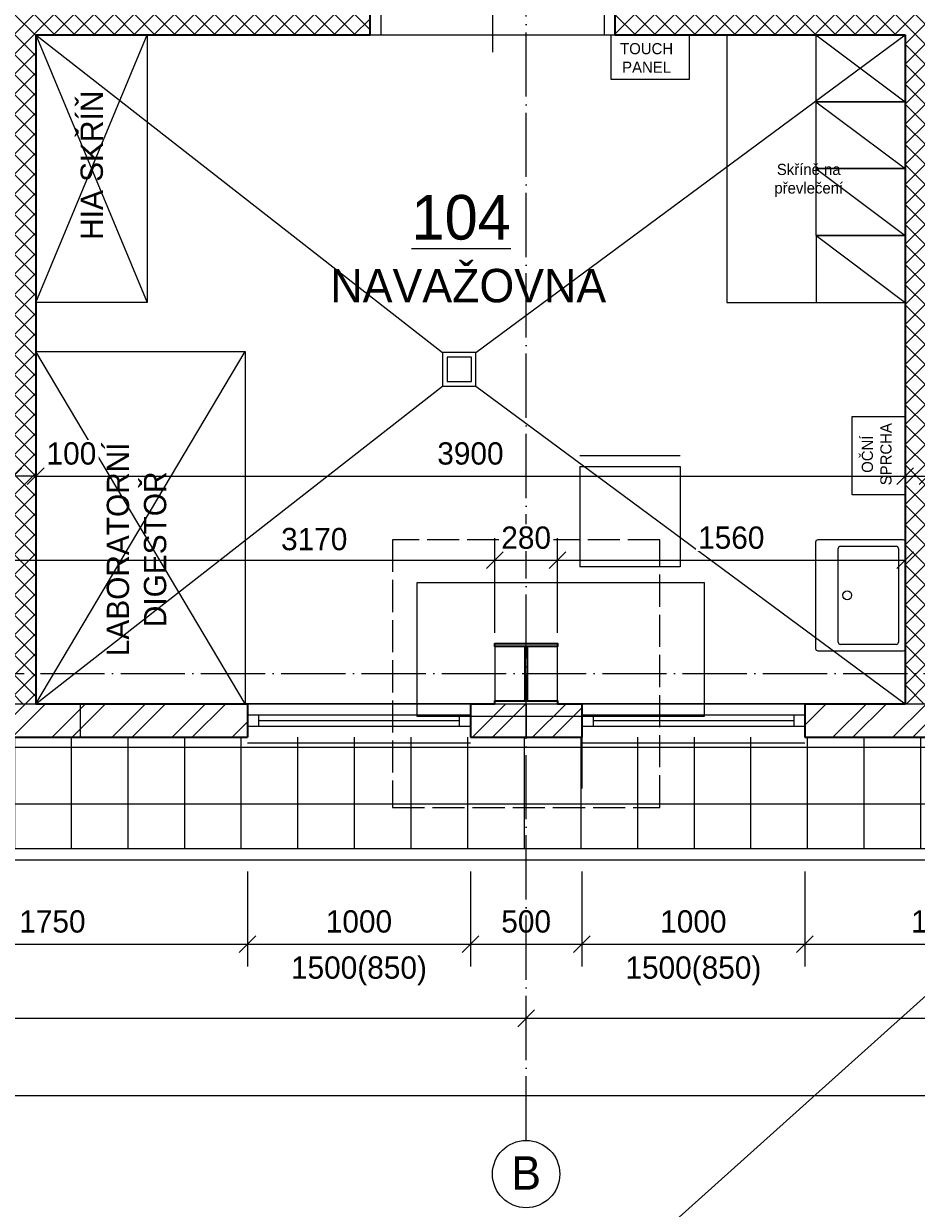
# Model space of a CAD drawing. Header units: millimetres. Extents: x -291499 to 405099, y -171163 to 417446.
# Tile 8 of 256: x -265959 to -261955, y 37854 to 43167. Entities that reach past the tile are written whole.
import ezdxf
from ezdxf.enums import TextEntityAlignment as Align

# ---------------------------------------------------------------- set-up
doc = ezdxf.new("R2010")
doc.units = ezdxf.units.MM
doc.header["$LTSCALE"] = 12
doc.header["$PDMODE"] = 35
doc.header["$PDSIZE"] = -4
for name, pattern in [('ACAD_ISO02W100', [15, 12, -3]), ('ACAD_ISO04W100', [30, 24, -3, 0, -3]), ('ACAD_ISO10W100', [18, 12, -3, 0, -3])]:
    doc.linetypes.add(name, pattern=pattern)
for name, color, linetype, lineweight in [('koty', 6, 'Continuous', 9), ('NS_tenka', 10, 'Continuous', 9), ('NS_tlusta', 10, 'Continuous', 15), ('NS_velmi_tlusta', 10, 'Continuous', 35), ('srafy', 6, 'Continuous', 9), ('tenka', 6, 'Continuous', 9), ('text', 6, 'Continuous', 9), ('tlusta', 7, 'Continuous', 15)]:
    doc.layers.add(name, color=color, linetype=linetype, lineweight=lineweight)
doc.layers.add('netisk', color=30, linetype='Continuous', plot=False)
doc.layers.add('popisky', color=6, linetype='Continuous')
doc.layers.add('zarizovaci predmety', color=10, linetype='Continuous', lineweight=9, transparency=0.3)
doc.styles.add('laplan', font='txt', dxfattribs={"height": 2})
doc.styles.add('laplan bold', font='txt', dxfattribs={"height": 2})
doc.styles.add('laplan N', font='txt')
doc.dimstyles.new('laplan', dxfattribs={"dimscale": 0, "dimtxt": 2, "dimasz": 1.5, "dimexe": 2, "dimexo": 0, "dimgap": 1, "dimtad": 1, "dimdec": 0, "dimrnd": 5, "dimzin": 1, "dimtxsty": 'laplan', "dimblk": 'OBLIQUE', "dimcen": 2, "dimclrd": 256, "dimclre": 256, "dimclrt": 256, "dimadec": 0, "dimazin": 0, "dimtfac": 1, "dimtdec": 0, "dimtmove": 1, "dimatfit": 2, "dimfxl": 6.5, "dimfxlon": 1, "dimtfill": 1, "dimlwd": 13, "dimlwe": -1, "dimarcsym": 0})
pattern_1 = [(45, (-143959.65, 10701.15), (-134.70384, 134.70384), []), (45, (-143869.85, 10701.15), (-134.70384, 134.70384), [])]
pattern_2 = [(45, (-143959.65, 10701.145), (-44.90128, 44.90128), []), (135, (-143959.65, 10701.145), (-44.90128, -44.90128), [])]

# ---------------------------------------------------------------- blocks, each defined once
blk = doc.blocks.new('A$C58849bc7')
at = {"layer": 'NS_tlusta'}
for p, q in [((0, 150), (1000, 150)), ((0, 100), (1000, 100)), ((50, 100), (50, 50)), ((50, 75), (950, 75)), ((950, 100), (950, 50)), ((0, 50), (1000, 50)), ((0, -25), (1000, -25))]:
    blk.add_line(p, q, dxfattribs=at)
blk = doc.blocks.new('_OBLIQUE')
at = {"color": 0, "linetype": 'ByBlock'}
blk.add_line((-0.5, -0.5), (0.5, 0.5), dxfattribs=at)
blk = doc.blocks.new('*D74')
at = {"layer": 'Defpoints', "color": 0, "transparency": 16777216}
for p in [(-264577.2, 40117.1), (-266698.5, 39967.1), (-264577.2, 39967.1)]:
    blk.add_point(p, dxfattribs=at)
at = {"layer": 'koty', "transparency": 16777216}
for p, q in [((-266373.5, 40117.1), (-266798.5, 40117.1)), ((-266373.5, 39967.1), (-266798.5, 39967.1))]:
    blk.add_line(p, q, dxfattribs=at)
at = {"layer": 'koty', "lineweight": 13, "transparency": 16777216}
blk.add_line((-266698.5, 40117.1), (-266698.5, 39967.1), dxfattribs=at)
at = {"layer": 'koty', "lineweight": 13, "transparency": 16777216, "xscale": 75, "yscale": 75, "zscale": 75, "rotation": 270}
blk.add_blockref('_OBLIQUE', (-266698.5, 39967.1), dxfattribs=at)
at = {"layer": 'koty', "transparency": 16777216, "insert": (-266799.5, 40266), "char_height": 100, "attachment_point": 5, "rotation": 90, "style": 'laplan', "bg_fill": 3, "box_fill_scale": 1.1, "bg_fill_color": 256, "bg_fill_true_color": 13158600, "bg_fill_transparency": 0}
blk.add_mtext('150', dxfattribs=at)
at = {"layer": 'koty', "lineweight": 13, "transparency": 16777216, "xscale": 75, "yscale": 75, "zscale": 75, "rotation": 90}
blk.add_blockref('_OBLIQUE', (-266698.5, 40117.1), dxfattribs=at)
blk = doc.blocks.new('*U1799')
at = {"layer": 'NS_tlusta', "linetype": 'ByBlock'}
for p, q in [((-500, 100), (-500, 1100)), ((-550, 100), (-500, 100)), ((-500, 0), (-500, 100)), ((500, 100), (500, 0)), ((500, 100), (550, 100)), ((500, 0), (550, 0)), ((-550, 0), (-500, 0))]:
    blk.add_line(p, q, dxfattribs=at)
at = {"layer": 'NS_tlusta', "linetype": 'ACAD_ISO10W100'}
for p, q in [((-500, 100), (500, 100)), ((-500, 0), (500, 0))]:
    blk.add_line(p, q, dxfattribs=at)
at = {"layer": 'NS_tlusta', "linetype": 'ByBlock'}
blk.add_arc((-500, 100), 1000, 0, 90, dxfattribs=at)
at = {"layer": 'popisky'}
blk.add_line((0, -77.5), (0, 1071.4), dxfattribs=at)
at = {"layer": 'popisky', "style": 'laplan N', "flags": 8}
blk.add_attdef('VYSKA', text='', height=100, rotation=90, dxfattribs=at).set_placement((34.8, 489.9), align=Align.TOP_CENTER)
blk.add_attdef('SIRKA', text='', height=100, rotation=90, dxfattribs=at).set_placement((13, 497.9), align=Align.BOTTOM_CENTER)
blk = doc.blocks.new('*D73')
at = {"layer": 'Defpoints', "color": 0, "transparency": 16777216}
for p in [(-266705, 39967.1), (-264955, 39967.1), (-264955, 39039)]:
    blk.add_point(p, dxfattribs=at)
at = {"layer": 'koty', "transparency": 16777216}
for p, q in [((-266705, 39364), (-266705, 38939)), ((-264955, 39364), (-264955, 38939))]:
    blk.add_line(p, q, dxfattribs=at)
at = {"layer": 'koty', "lineweight": 13, "transparency": 16777216}
blk.add_line((-266705, 39039), (-264955, 39039), dxfattribs=at)
at = {"layer": 'koty', "lineweight": 13, "transparency": 16777216, "xscale": 75, "yscale": 75, "zscale": 75, "rotation": 180}
blk.add_blockref('_OBLIQUE', (-266705, 39039), dxfattribs=at)
at = {"layer": 'koty', "lineweight": 13, "transparency": 16777216, "xscale": 75, "yscale": 75, "zscale": 75}
blk.add_blockref('_OBLIQUE', (-264955, 39039), dxfattribs=at)
at = {"layer": 'koty', "transparency": 16777216, "insert": (-265830, 39140), "char_height": 100, "attachment_point": 5, "style": 'laplan', "bg_fill": 3, "box_fill_scale": 1.1, "bg_fill_color": 256, "bg_fill_true_color": 13158600, "bg_fill_transparency": 0}
blk.add_mtext('1750', dxfattribs=at)
blk = doc.blocks.new('*D75')
at = {"layer": 'Defpoints', "color": 0, "transparency": 16777216}
for p in [(-262455, 39967.1), (-261205, 39967.1), (-261205, 39039)]:
    blk.add_point(p, dxfattribs=at)
at = {"layer": 'koty', "transparency": 16777216}
for p, q in [((-262455, 39364), (-262455, 38939)), ((-261205, 39364), (-261205, 38939))]:
    blk.add_line(p, q, dxfattribs=at)
at = {"layer": 'koty', "lineweight": 13, "transparency": 16777216}
blk.add_line((-262455, 39039), (-261205, 39039), dxfattribs=at)
at = {"layer": 'koty', "lineweight": 13, "transparency": 16777216, "xscale": 75, "yscale": 75, "zscale": 75, "rotation": 180}
blk.add_blockref('_OBLIQUE', (-262455, 39039), dxfattribs=at)
at = {"layer": 'koty', "lineweight": 13, "transparency": 16777216, "xscale": 75, "yscale": 75, "zscale": 75}
blk.add_blockref('_OBLIQUE', (-261205, 39039), dxfattribs=at)
at = {"layer": 'koty', "transparency": 16777216, "insert": (-261830, 39140), "char_height": 100, "attachment_point": 5, "style": 'laplan', "bg_fill": 3, "box_fill_scale": 1.1, "bg_fill_color": 256, "bg_fill_true_color": 13158600, "bg_fill_transparency": 0}
blk.add_mtext('1250', dxfattribs=at)
blk = doc.blocks.new('*D82')
at = {"layer": 'Defpoints', "color": 0, "transparency": 16777216}
for p in [(-269205, 39967.1), (-263705, 38706.1), (-263705, 38706.1)]:
    blk.add_point(p, dxfattribs=at)
at = {"layer": 'koty', "transparency": 16777216}
for p, q in [((-269205, 39031.1), (-269205, 38606.1)), ((-263705, 38706.1), (-263705, 38806.1))]:
    blk.add_line(p, q, dxfattribs=at)
at = {"layer": 'koty', "lineweight": 13, "transparency": 16777216}
blk.add_line((-269205, 38706.1), (-263705, 38706.1), dxfattribs=at)
at = {"layer": 'koty', "lineweight": 13, "transparency": 16777216, "xscale": 75, "yscale": 75, "zscale": 75, "rotation": 180}
blk.add_blockref('_OBLIQUE', (-269205, 38706.1), dxfattribs=at)
at = {"layer": 'koty', "lineweight": 13, "transparency": 16777216, "xscale": 75, "yscale": 75, "zscale": 75}
blk.add_blockref('_OBLIQUE', (-263705, 38706.1), dxfattribs=at)
at = {"layer": 'koty', "transparency": 16777216, "insert": (-266455, 38807.1), "char_height": 100, "attachment_point": 5, "style": 'laplan', "bg_fill": 3, "box_fill_scale": 1.1, "bg_fill_color": 256, "bg_fill_true_color": 13158600, "bg_fill_transparency": 0}
blk.add_mtext('5500', dxfattribs=at)
blk = doc.blocks.new('*D83')
at = {"layer": 'Defpoints', "color": 0, "transparency": 16777216}
for p in [(-263705, 38706.1), (-257705, 38706.1), (-257705, 38706.1)]:
    blk.add_point(p, dxfattribs=at)
at = {"layer": 'koty', "transparency": 16777216}
for p, q in [((-263705, 38706.1), (-263705, 38806.1)), ((-257705, 38706.1), (-257705, 38806.1))]:
    blk.add_line(p, q, dxfattribs=at)
at = {"layer": 'koty', "lineweight": 13, "transparency": 16777216}
blk.add_line((-263705, 38706.1), (-257705, 38706.1), dxfattribs=at)
at = {"layer": 'koty', "lineweight": 13, "transparency": 16777216, "xscale": 75, "yscale": 75, "zscale": 75, "rotation": 180}
blk.add_blockref('_OBLIQUE', (-263705, 38706.1), dxfattribs=at)
at = {"layer": 'koty', "lineweight": 13, "transparency": 16777216, "xscale": 75, "yscale": 75, "zscale": 75}
blk.add_blockref('_OBLIQUE', (-257705, 38706.1), dxfattribs=at)
at = {"layer": 'koty', "transparency": 16777216, "insert": (-260705, 38807.1), "char_height": 100, "attachment_point": 5, "style": 'laplan', "bg_fill": 3, "box_fill_scale": 1.1, "bg_fill_color": 256, "bg_fill_true_color": 13158600, "bg_fill_transparency": 0}
blk.add_mtext('6000', dxfattribs=at)
blk = doc.blocks.new('*D84')
at = {"layer": 'Defpoints', "color": 0, "transparency": 16777216}
for p in [(-249705, 40035.8), (-270204.8, 39467.1), (-249705, 38359.7)]:
    blk.add_point(p, dxfattribs=at)
at = {"layer": 'koty', "transparency": 16777216}
for p, q in [((-270204.8, 38684.7), (-270204.8, 38259.7)), ((-249705, 38684.7), (-249705, 38259.7))]:
    blk.add_line(p, q, dxfattribs=at)
at = {"layer": 'koty', "lineweight": 13, "transparency": 16777216}
blk.add_line((-270204.8, 38359.7), (-249705, 38359.7), dxfattribs=at)
at = {"layer": 'koty', "lineweight": 13, "transparency": 16777216, "xscale": 75, "yscale": 75, "zscale": 75, "rotation": 180}
blk.add_blockref('_OBLIQUE', (-270204.8, 38359.7), dxfattribs=at)
at = {"layer": 'koty', "lineweight": 13, "transparency": 16777216, "xscale": 75, "yscale": 75, "zscale": 75}
blk.add_blockref('_OBLIQUE', (-249705, 38359.7), dxfattribs=at)
at = {"layer": 'koty', "transparency": 16777216, "insert": (-259954.9, 38460.7), "char_height": 100, "attachment_point": 5, "style": 'laplan', "bg_fill": 3, "box_fill_scale": 1.1, "bg_fill_color": 256, "bg_fill_true_color": 13158600, "bg_fill_transparency": 0}
blk.add_mtext('20500', dxfattribs=at)
blk = doc.blocks.new('skelet')
at = {"layer": 'popisky', "linetype": 'ByBlock'}
blk.add_circle((0, 0), 3.02, dxfattribs=at)
at = {"layer": 'popisky', "linetype": 'ByBlock', "style": 'laplan N'}
blk.add_attdef('OZNACENI', text='', height=3, dxfattribs=at).set_placement((0, 0.1), align=Align.MIDDLE_CENTER)
blk = doc.blocks.new('*D92')
at = {"layer": 'Defpoints', "color": 0, "transparency": 16777216}
for p in [(-263455, 39967.1), (-262455, 39967.1), (-262455, 39039)]:
    blk.add_point(p, dxfattribs=at)
at = {"layer": 'koty', "transparency": 16777216}
for p, q in [((-263455, 39364), (-263455, 38939)), ((-262455, 39364), (-262455, 38939))]:
    blk.add_line(p, q, dxfattribs=at)
at = {"layer": 'koty', "lineweight": 13, "transparency": 16777216}
blk.add_line((-263455, 39039), (-262455, 39039), dxfattribs=at)
at = {"layer": 'koty', "lineweight": 13, "transparency": 16777216, "xscale": 75, "yscale": 75, "zscale": 75, "rotation": 180}
blk.add_blockref('_OBLIQUE', (-263455, 39039), dxfattribs=at)
at = {"layer": 'koty', "lineweight": 13, "transparency": 16777216, "xscale": 75, "yscale": 75, "zscale": 75}
blk.add_blockref('_OBLIQUE', (-262455, 39039), dxfattribs=at)
at = {"layer": 'koty', "transparency": 16777216, "char_height": 100, "attachment_point": 5, "style": 'laplan', "bg_fill": 3, "box_fill_scale": 1.1, "bg_fill_color": 256, "bg_fill_true_color": 13158600, "bg_fill_transparency": 0}
for s, insert in [('1000', (-262955, 39140)), ('1500(850)', (-262955, 38918.7))]:
    blk.add_mtext(s, dxfattribs=dict(at, insert=insert))
blk = doc.blocks.new('*D113')
at = {"layer": 'Defpoints', "color": 0, "transparency": 16777216}
for p in [(-264955, 39967.1), (-263955, 39967.1), (-263955, 39039)]:
    blk.add_point(p, dxfattribs=at)
at = {"layer": 'koty', "transparency": 16777216}
for p, q in [((-264955, 39364), (-264955, 38939)), ((-263955, 39364), (-263955, 38939))]:
    blk.add_line(p, q, dxfattribs=at)
at = {"layer": 'koty', "lineweight": 13, "transparency": 16777216}
blk.add_line((-264955, 39039), (-263955, 39039), dxfattribs=at)
at = {"layer": 'koty', "lineweight": 13, "transparency": 16777216, "xscale": 75, "yscale": 75, "zscale": 75, "rotation": 180}
blk.add_blockref('_OBLIQUE', (-264955, 39039), dxfattribs=at)
at = {"layer": 'koty', "lineweight": 13, "transparency": 16777216, "xscale": 75, "yscale": 75, "zscale": 75}
blk.add_blockref('_OBLIQUE', (-263955, 39039), dxfattribs=at)
at = {"layer": 'koty', "transparency": 16777216, "char_height": 100, "attachment_point": 5, "style": 'laplan', "bg_fill": 3, "box_fill_scale": 1.1, "bg_fill_color": 256, "bg_fill_true_color": 13158600, "bg_fill_transparency": 0}
for s, insert in [('1000', (-264455, 39140)), ('1500(850)', (-264455, 38918.7))]:
    blk.add_mtext(s, dxfattribs=dict(at, insert=insert))
blk = doc.blocks.new('*D114')
at = {"layer": 'Defpoints', "color": 0, "transparency": 16777216}
for p in [(-263955, 39967.1), (-263455, 39967.1), (-263455, 39039)]:
    blk.add_point(p, dxfattribs=at)
at = {"layer": 'koty', "transparency": 16777216}
for p, q in [((-263955, 39364), (-263955, 38939)), ((-263455, 39364), (-263455, 38939))]:
    blk.add_line(p, q, dxfattribs=at)
at = {"layer": 'koty', "lineweight": 13, "transparency": 16777216}
blk.add_line((-263955, 39039), (-263455, 39039), dxfattribs=at)
at = {"layer": 'koty', "lineweight": 13, "transparency": 16777216, "xscale": 75, "yscale": 75, "zscale": 75, "rotation": 180}
blk.add_blockref('_OBLIQUE', (-263955, 39039), dxfattribs=at)
at = {"layer": 'koty', "lineweight": 13, "transparency": 16777216, "xscale": 75, "yscale": 75, "zscale": 75}
blk.add_blockref('_OBLIQUE', (-263455, 39039), dxfattribs=at)
at = {"layer": 'koty', "transparency": 16777216, "insert": (-263705, 39140), "char_height": 100, "attachment_point": 5, "style": 'laplan', "bg_fill": 3, "box_fill_scale": 1.1, "bg_fill_color": 256, "bg_fill_true_color": 13158600, "bg_fill_transparency": 0}
blk.add_mtext('500', dxfattribs=at)
blk = doc.blocks.new('UMYVADLO')
at = {"layer": 'zarizovaci predmety'}
for p, q in [((29660, 15810), (29660, 16060)), ((29670, 16070), (30090, 16070)), ((30100, 16060), (30100, 15810)), ((30090, 15800), (29670, 15800))]:
    blk.add_line(p, q, dxfattribs=at)
blk.add_lwpolyline([(29640, 16170), (30120, 16170, -0.414214), (30130, 16160), (30130, 15780, -0.414214), (30120, 15770), (29640, 15770, -0.414214), (29630, 15780), (29630, 16160, -0.414214)], format="xyb", close=True, dxfattribs=at)
blk.add_circle((29880, 16030), 20, dxfattribs=at)
for centre, start, end in [((29670, 16060), 90, 180), ((30090, 16060), 0, 90), ((29670, 15810), 180, 270), ((30090, 15810), 270, 0)]:
    blk.add_arc(centre, 10, start, end, dxfattribs=at)
blk = doc.blocks.new('*U126')
at = {"layer": 'zarizovaci predmety'}
blk.add_lwpolyline([(0, 0), (1286, 0), (1286, -600), (0, -600)], close=True, dxfattribs=at)
blk = doc.blocks.new('A$C7d8e439c')
at = {"layer": 'zarizovaci predmety'}
for p, q in [((0, 500), (450, 500)), ((0, 450), (450, 450)), ((0, 450), (0, 0)), ((450, 450), (450, 0)), ((450, 0), (0, 0))]:
    blk.add_line(p, q, dxfattribs=at)
blk = doc.blocks.new('*D175')
at = {"layer": 'Defpoints', "color": 0, "transparency": 16777216}
for p in [(-265905, 42913.6), (-262005, 42913.6), (-262005, 41138)]:
    blk.add_point(p, dxfattribs=at)
at = {"layer": 'koty', "transparency": 16777216}
for p, q in [((-265905, 41463), (-265905, 41038)), ((-262005, 41463), (-262005, 41038))]:
    blk.add_line(p, q, dxfattribs=at)
at = {"layer": 'koty', "lineweight": 13, "transparency": 16777216}
blk.add_line((-265905, 41138), (-262005, 41138), dxfattribs=at)
at = {"layer": 'koty', "lineweight": 13, "transparency": 16777216, "xscale": 75, "yscale": 75, "zscale": 75, "rotation": 180}
blk.add_blockref('_OBLIQUE', (-265905, 41138), dxfattribs=at)
at = {"layer": 'koty', "lineweight": 13, "transparency": 16777216, "xscale": 75, "yscale": 75, "zscale": 75}
blk.add_blockref('_OBLIQUE', (-262005, 41138), dxfattribs=at)
at = {"layer": 'koty', "transparency": 16777216, "insert": (-263955, 41239), "char_height": 100, "attachment_point": 5, "style": 'laplan', "bg_fill": 3, "box_fill_scale": 1.1, "bg_fill_color": 256, "bg_fill_true_color": 13158600, "bg_fill_transparency": 0}
blk.add_mtext('3900', dxfattribs=at)
blk = doc.blocks.new('*D176')
at = {"layer": 'Defpoints', "color": 0, "transparency": 16777216}
for p in [(-262005, 42913.6), (-261905, 42913.6), (-261905, 41138)]:
    blk.add_point(p, dxfattribs=at)
at = {"layer": 'koty', "transparency": 16777216}
for p, q in [((-262005, 41463), (-262005, 41038)), ((-261905, 41463), (-261905, 41038))]:
    blk.add_line(p, q, dxfattribs=at)
at = {"layer": 'koty', "lineweight": 13, "transparency": 16777216}
blk.add_line((-262005, 41138), (-261905, 41138), dxfattribs=at)
at = {"layer": 'koty', "lineweight": 13, "transparency": 16777216, "xscale": 75, "yscale": 75, "zscale": 75, "rotation": 180}
blk.add_blockref('_OBLIQUE', (-262005, 41138), dxfattribs=at)
at = {"layer": 'koty', "transparency": 16777216, "insert": (-261761.1, 41239), "char_height": 100, "attachment_point": 5, "style": 'laplan', "bg_fill": 3, "box_fill_scale": 1.1, "bg_fill_color": 256, "bg_fill_true_color": 13158600, "bg_fill_transparency": 0}
blk.add_mtext('100', dxfattribs=at)
at = {"layer": 'koty', "lineweight": 13, "transparency": 16777216, "xscale": 75, "yscale": 75, "zscale": 75}
blk.add_blockref('_OBLIQUE', (-261905, 41138), dxfattribs=at)
blk = doc.blocks.new('*D209')
at = {"layer": 'Defpoints', "color": 0, "transparency": 16777216}
for p in [(-265905, 42913.6), (-266005, 42323.1), (-266005, 41138)]:
    blk.add_point(p, dxfattribs=at)
at = {"layer": 'koty', "transparency": 16777216}
for p, q in [((-266005, 41463), (-266005, 41038)), ((-265905, 41463), (-265905, 41038))]:
    blk.add_line(p, q, dxfattribs=at)
at = {"layer": 'koty', "lineweight": 13, "transparency": 16777216}
for p, q in [((-266005, 41138), (-266080, 41138)), ((-265905, 41138), (-266005, 41138)), ((-265905, 41138), (-265830, 41138))]:
    blk.add_line(p, q, dxfattribs=at)
at = {"layer": 'koty', "lineweight": 13, "transparency": 16777216, "xscale": 75, "yscale": 75, "zscale": 75}
blk.add_blockref('_OBLIQUE', (-266005, 41138), dxfattribs=at)
at = {"layer": 'koty', "transparency": 16777216, "insert": (-265744.7, 41239), "char_height": 100, "attachment_point": 5, "style": 'laplan', "bg_fill": 3, "box_fill_scale": 1.1, "bg_fill_color": 256, "bg_fill_true_color": 13158600, "bg_fill_transparency": 0}
blk.add_mtext('100', dxfattribs=at)
at = {"layer": 'koty', "lineweight": 13, "transparency": 16777216, "xscale": 75, "yscale": 75, "zscale": 75, "rotation": 180}
blk.add_blockref('_OBLIQUE', (-265905, 41138), dxfattribs=at)
blk = doc.blocks.new('*D223')
at = {"layer": 'Defpoints', "color": 0, "transparency": 16777216}
for p in [(-263845, 40760.4), (-263845, 40117.1), (-267016.6, 39249.1)]:
    blk.add_point(p, dxfattribs=at)
at = {"layer": 'koty', "transparency": 16777216}
for p, q in [((-267016.6, 40435.4), (-267016.6, 40860.4)), ((-263845, 40435.4), (-263845, 40860.4))]:
    blk.add_line(p, q, dxfattribs=at)
at = {"layer": 'koty', "lineweight": 13, "transparency": 16777216}
blk.add_line((-267016.6, 40760.4), (-263845, 40760.4), dxfattribs=at)
at = {"layer": 'koty', "lineweight": 13, "transparency": 16777216, "xscale": 75, "yscale": 75, "zscale": 75, "rotation": 180}
blk.add_blockref('_OBLIQUE', (-267016.6, 40760.4), dxfattribs=at)
at = {"layer": 'koty', "lineweight": 13, "transparency": 16777216, "xscale": 75, "yscale": 75, "zscale": 75}
blk.add_blockref('_OBLIQUE', (-263845, 40760.4), dxfattribs=at)
at = {"layer": 'koty', "transparency": 16777216, "insert": (-264655.6, 40854.9), "char_height": 100, "attachment_point": 5, "style": 'laplan', "bg_fill": 3, "box_fill_scale": 1.1, "bg_fill_color": 256, "bg_fill_true_color": 13158600, "bg_fill_transparency": 0}
blk.add_mtext('3170', dxfattribs=at)
blk = doc.blocks.new('*D224')
at = {"layer": 'Defpoints', "color": 0, "transparency": 16777216}
for p in [(-263565, 40760.4), (-263845, 40117.1), (-263565, 40117.1)]:
    blk.add_point(p, dxfattribs=at)
at = {"layer": 'koty', "transparency": 16777216}
for p, q in [((-263845, 40435.4), (-263845, 40860.4)), ((-263565, 40435.4), (-263565, 40860.4))]:
    blk.add_line(p, q, dxfattribs=at)
at = {"layer": 'koty', "lineweight": 13, "transparency": 16777216}
blk.add_line((-263845, 40760.4), (-263565, 40760.4), dxfattribs=at)
at = {"layer": 'koty', "transparency": 16777216, "insert": (-263705, 40861.4), "char_height": 100, "attachment_point": 5, "style": 'laplan', "bg_fill": 3, "box_fill_scale": 1.1, "bg_fill_color": 256, "bg_fill_true_color": 13158600, "bg_fill_transparency": 0}
blk.add_mtext('280', dxfattribs=at)
at = {"layer": 'koty', "lineweight": 13, "transparency": 16777216, "xscale": 75, "yscale": 75, "zscale": 75, "rotation": 180}
blk.add_blockref('_OBLIQUE', (-263845, 40760.4), dxfattribs=at)
at = {"layer": 'koty', "lineweight": 13, "transparency": 16777216, "xscale": 75, "yscale": 75, "zscale": 75}
blk.add_blockref('_OBLIQUE', (-263565, 40760.4), dxfattribs=at)
blk = doc.blocks.new('*D225')
at = {"layer": 'Defpoints', "color": 0, "transparency": 16777216}
for p in [(-262005, 40760.4), (-263565, 40117.1), (-262005, 40117.1)]:
    blk.add_point(p, dxfattribs=at)
at = {"layer": 'koty', "transparency": 16777216}
for p, q in [((-263565, 40435.4), (-263565, 40860.4)), ((-262005, 40435.4), (-262005, 40860.4))]:
    blk.add_line(p, q, dxfattribs=at)
at = {"layer": 'koty', "lineweight": 13, "transparency": 16777216}
blk.add_line((-263565, 40760.4), (-262005, 40760.4), dxfattribs=at)
at = {"layer": 'koty', "lineweight": 13, "transparency": 16777216, "xscale": 75, "yscale": 75, "zscale": 75, "rotation": 180}
blk.add_blockref('_OBLIQUE', (-263565, 40760.4), dxfattribs=at)
at = {"layer": 'koty', "lineweight": 13, "transparency": 16777216, "xscale": 75, "yscale": 75, "zscale": 75}
blk.add_blockref('_OBLIQUE', (-262005, 40760.4), dxfattribs=at)
at = {"layer": 'koty', "transparency": 16777216, "insert": (-262785, 40861.4), "char_height": 100, "attachment_point": 5, "style": 'laplan', "bg_fill": 3, "box_fill_scale": 1.1, "bg_fill_color": 256, "bg_fill_true_color": 13158600, "bg_fill_transparency": 0}
blk.add_mtext('1560', dxfattribs=at)

msp = doc.modelspace()

# ---------------------------------------------------------------- hatches: boundary and pattern name
at = {"layer": 'srafy', "transparency": 33554610}
h = msp.add_hatch(dxfattribs=at)
h.set_pattern_fill('ANSI37', color=1, scale=20)
h.set_pattern_definition(pattern_2)
h.paths.add_polyline_path([(-261905, 43117.1), (-260955, 43117.1), (-260955, 43217.1), (-263305, 43217.1), (-263305, 43117.1), (-262973.1, 43117.1), (-262005, 43117.1), (-262005, 42817.1), (-262005, 42517.1), (-262005, 42217.1), (-262004.3, 42217.1), (-262004.3, 41917.1), (-262004.9, 40252.1), (-261905, 40252.1)])
h.paths.add_polyline_path([(-261905, 40252.1), (-262005, 40252.1), (-262005, 40117.1), (-261905, 40117.1)])

# ---------------------------------------------------------------- linework, layer by layer
at = {"layer": 'netisk'}
msp.add_line((-264405, 43117.1), (-264405, 43217.1), dxfattribs=at)
msp.add_lwpolyline([(-265905, 43117.1), (-262005, 43117.1), (-262005, 40117.1), (-263565, 40117.1), (-263565, 40387.1), (-263845, 40387.1), (-263845, 40117.1), (-265905, 40117.1)], close=True, dxfattribs=at)
at = {"layer": 'NS_tenka'}
for p, q in [((-265905, 43117.1), (-264080, 41692.1)), ((-263930, 41692.1), (-262005, 43117.1)), ((-263930, 41542.1), (-262005, 40117.1)), ((-265705, 40117.1), (-265705, 39967.1)), ((-263705, 40117.1), (-263705, 39967.1))]:
    msp.add_line(p, q, dxfattribs=at)
at = {"layer": 'NS_tenka', "color": 1}
for p, q in [((-269647.2, 39467.1), (-249143.4, 39467.1)), ((-269647.2, 39417.1), (-248520.5, 39417.1))]:
    msp.add_line(p, q, dxfattribs=at)
at = {"layer": 'NS_tenka'}
for points in [[(-264080, 41542.1), (-263930, 41542.1), (-263930, 41692.1), (-264080, 41692.1)], [(-264060, 41562.1), (-263950, 41562.1), (-263950, 41672.1), (-264060, 41672.1)]]:
    msp.add_lwpolyline(points, close=True, dxfattribs=at)
at = {"layer": 'NS_tlusta'}
for p, q in [((-263845, 40117.1), (-263565, 40117.1)), ((-262005, 40117.1), (-261905, 40117.1))]:
    msp.add_line(p, q, dxfattribs=at)
at = {"layer": 'NS_tlusta', "linetype": 'ACAD_ISO02W100'}
msp.add_lwpolyline([(-264305, 39652.1), (-263105, 39652.1), (-263105, 40852.1), (-264305, 40852.1)], close=True, dxfattribs=at)
at = {"layer": 'NS_velmi_tlusta', "color": 1}
for p, q in [((-264405, 43117.1), (-264405, 43217.1)), ((-263305, 43117.1), (-263305, 43217.1)), ((-265905, 40117.1), (-264955, 40117.1)), ((-263955, 40117.1), (-263845, 40117.1)), ((-263565, 40117.1), (-263455, 40117.1)), ((-263455, 40117.1), (-263455, 39967.1)), ((-262455, 40117.1), (-262455, 39967.1)), ((-262455, 40117.1), (-262005, 40117.1)), ((-266705, 39967.1), (-264955, 39967.1)), ((-263955, 39967.1), (-263455, 39967.1)), ((-262455, 39967.1), (-261205, 39967.1))]:
    msp.add_line(p, q, dxfattribs=at)
for points in [[(-265905, 43117.1), (-265905, 40117.1)], [(-265905, 43117.1), (-264405, 43117.1)], [(-263305, 43117.1), (-262005, 43117.1)], [(-262005, 43117.1), (-262005, 40117.1)], [(-263845, 40117.1), (-263845, 40130.1), (-263709, 40130.1), (-263709, 40374.1), (-263845, 40374.1), (-263845, 40387.1), (-263565, 40387.1), (-263565, 40374.1), (-263701, 40374.1), (-263701, 40130.1), (-263565, 40130.1), (-263565, 40117.1)]]:
    msp.add_lwpolyline(points, dxfattribs=at)
at = {"layer": 'tlusta', "linetype": 'ACAD_ISO04W100'}
msp.add_line((-270205, 40252.1), (-247973.4, 40252.1), dxfattribs=at)
at = {"layer": 'zarizovaci predmety'}
for p, q in [((-265905, 41917.1), (-265405, 43117.1)), ((-265905, 43117.1), (-265405, 41917.1)), ((-262405, 43117.1), (-262005, 42817.1)), ((-262405, 42817.1), (-262005, 42517.1)), ((-262405, 42517.1), (-262005, 42217.1)), ((-262404.3, 42217.1), (-262004.3, 41917.1))]:
    msp.add_line(p, q, dxfattribs=at)
for points in [[(-265905, 41917.1), (-265905, 43117.1), (-265405, 43117.1), (-265405, 41917.1)], [(-263323.1, 43117.1), (-262973.1, 43117.1), (-262973.1, 42917.1), (-263323.1, 42917.1)], [(-262405, 42817.1), (-262005, 42817.1), (-262005, 43117.1), (-262405, 43117.1)], [(-262405, 42517.1), (-262005, 42517.1), (-262005, 42817.1), (-262405, 42817.1)], [(-262405, 42217.1), (-262005, 42217.1), (-262005, 42517.1), (-262405, 42517.1)], [(-262404.3, 41917.1), (-262004.3, 41917.1), (-262004.3, 42217.1), (-262404.3, 42217.1)], [(-262243.2, 41405), (-262005, 41405), (-262005, 41054), (-262243.2, 41054)]]:
    msp.add_lwpolyline(points, close=True, dxfattribs=at)
msp.add_lwpolyline([(-262405, 43117.1), (-262805, 43117.1), (-262805, 41917.1), (-262405, 41917.1)], dxfattribs=at)

# ---------------------------------------------------------------- block references
at = {"layer": 'koty'}
msp.add_blockref('A$C58849bc7', (-263455, 39967.1), dxfattribs=at)
at = {"layer": 'tenka'}
msp.add_blockref('*U1799', (-263855, 43117.1), dxfattribs=at).add_auto_attribs({'VYSKA': '1970', 'SIRKA': '1000'})
at = {"layer": 'tlusta', "xscale": 50, "yscale": 50, "zscale": 50}
msp.add_blockref('skelet', (-263705, 38007.7), dxfattribs=at).add_auto_attribs({'OZNACENI': 'B'})
at = {"layer": 'zarizovaci predmety'}
for name, p in [('A$C7d8e439c', (-263463.7, 40731)), ('*U126', (-264193.1, 40660.5))]:
    msp.add_blockref(name, p, dxfattribs=at)
at = {"layer": 'zarizovaci predmety', "color": 0, "rotation": 89.99999999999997}
msp.add_blockref('UMYVADLO', (-246235, 10723.3), dxfattribs=at)

# ---------------------------------------------------------------- texts
at = {"layer": 'koty', "insert": (-264219.6, 42398.9), "char_height": 200, "width": 497.105, "attachment_point": 1, "style": 'laplan bold'}
msp.add_mtext('{\\L104}', dxfattribs=at)
at = {"layer": 'text', "style": 'laplan N'}
for s, width, gutter_width, insert, char_height, attachment_point in [('TOUCH\\PPANEL', 509.721, 1000, (-263164.8, 43013.5), 50, 5), ('NAVAŽOVNA', 5545.815, 500, (-264583.2, 42067.5), 150, 1)]:
    msp.add_mtext_dynamic_manual_height_columns(s, width=width, gutter_width=gutter_width, heights=[0], dxfattribs=dict(at, insert=insert, char_height=char_height, attachment_point=attachment_point))
at = {"layer": 'text', "insert": (-265652.9, 42532.1), "char_height": 100, "attachment_point": 5, "rotation": 90, "style": 'laplan N'}
msp.add_mtext_dynamic_manual_height_columns('HIA SKŘÍŇ', width=2129.36, gutter_width=1000, heights=[0], dxfattribs=at)

# ---------------------------------------------------------------- next in the draw order: dimensions: what is measured, and where the dimension line sits
at = {"layer": 'koty'}
dim = msp.add_linear_dim(base=(-266698.5, 39967.1), p1=(-264577.2, 40117.1), p2=(-264577.2, 39967.1), angle=90, dimstyle='laplan', dxfattribs=at)
dim.commit()
dim.dimension.update_dxf_attribs({"geometry": '*D74', "text_midpoint": (-266698.5, 40266), "dimtype": 160})

# ---------------------------------------------------------------- next in the draw order: hatches: boundary and pattern name
at = {"layer": 'koty', "transparency": 33554534}
h = msp.add_hatch(dxfattribs=at)
h.set_pattern_fill('ANSI37', color=1, scale=80, angle=45)
h.set_pattern_definition([(90, (-259902.71, 32556.28), (-254, 0), []), (180, (-259902.71, 32556.28), (-3e-14, -254), [])])
h.paths.add_polyline_path([(-249705, 39967.1), (-270205, 39967.1), (-270204.8, 39467.1), (-249143.4, 39467.1), (-249143.4, 39417.1), (-248520.5, 39417.1), (-248471.1, 42712.1), (-250955, 42712.1), (-250955, 50233.9), (-248359.6, 50141.2), (-248352.1, 50641.3), (-251455, 50752.1), (-251455, 42217.1), (-249705, 42217.1)])

# ---------------------------------------------------------------- next in the draw order: linework, layer by layer
at = {"layer": 'NS_tenka'}
msp.add_line((-265905, 40117.1), (-264080, 41542.1), dxfattribs=at)
at = {"layer": 'NS_tlusta'}
msp.add_line((-266005, 40117.1), (-265905, 40117.1), dxfattribs=at)
at = {"layer": 'zarizovaci predmety'}
for p, q in [((-264965, 40117.1), (-265905, 41697.1)), ((-265905, 40117.1), (-264965, 41697.1))]:
    msp.add_line(p, q, dxfattribs=at)
msp.add_lwpolyline([(-265905, 40117.1), (-265905, 41697.1), (-264965, 41697.1), (-264965, 40117.1)], close=True, dxfattribs=at)

# ---------------------------------------------------------------- next in the draw order: texts
at = {"layer": 'text', "insert": (-265452.1, 40809.6), "char_height": 100, "attachment_point": 5, "rotation": 90, "style": 'laplan N'}
msp.add_mtext_dynamic_manual_height_columns('LABORATORNÍ\\PDIGESTOŘ', width=2129.36, gutter_width=1000, heights=[0], dxfattribs=at)

# ---------------------------------------------------------------- next in the draw order: dimensions: what is measured, and where the dimension line sits
at = {"layer": 'koty'}
for base, p1, p2, picture, middle in [((-264955, 39039), (-266705, 39967.1), (-264955, 39967.1), '*D73', (-265830, 39140)), ((-261205, 39039), (-262455, 39967.1), (-261205, 39967.1), '*D75', (-261830, 39140))]:
    dim = msp.add_linear_dim(base=base, p1=p1, p2=p2, dimstyle='laplan', dxfattribs=at)
    dim.commit()
    dim.dimension.update_dxf_attribs({"geometry": picture, "text_midpoint": middle})

# ---------------------------------------------------------------- next in the draw order: dimensions: what is measured, and where the dimension line sits
dim = msp.add_linear_dim(base=(-263705, 38706.1), p1=(-269205, 39967.1), p2=(-263705, 38706.1), dimstyle='laplan', dxfattribs=at)
dim.commit()
dim.dimension.update_dxf_attribs({"geometry": '*D82', "text_midpoint": (-266455, 38807.1)})

# ---------------------------------------------------------------- next in the draw order: dimensions: what is measured, and where the dimension line sits
dim = msp.add_linear_dim(base=(-257705, 38706.1), p1=(-263705, 38706.1), p2=(-257705, 38706.1), dimstyle='laplan', dxfattribs=at)
dim.commit()
dim.dimension.update_dxf_attribs({"geometry": '*D83', "text_midpoint": (-260705, 38807.1)})

# ---------------------------------------------------------------- next in the draw order: dimensions: what is measured, and where the dimension line sits
dim = msp.add_linear_dim(base=(-249705, 38359.7), p1=(-270204.8, 39467.1), p2=(-249705, 40035.8), dimstyle='laplan', dxfattribs=at)
dim.commit()
dim.dimension.update_dxf_attribs({"geometry": '*D84', "text_midpoint": (-259954.9, 38460.7)})

# ---------------------------------------------------------------- next in the draw order: linework, layer by layer
at = {"layer": 'NS_velmi_tlusta', "color": 1}
for p, q in [((-264955, 40117.1), (-264955, 39967.1)), ((-263955, 40117.1), (-263955, 39967.1))]:
    msp.add_line(p, q, dxfattribs=at)

# ---------------------------------------------------------------- next in the draw order: dimensions: what is measured, and where the dimension line sits
at = {"layer": 'koty'}
dim = msp.add_linear_dim(base=(-262455, 39039), p1=(-263455, 39967.1), p2=(-262455, 39967.1), text='<>\\X1500(850)', dimstyle='laplan', dxfattribs=at)
dim.commit()
dim.dimension.update_dxf_attribs({"geometry": '*D92', "text_midpoint": (-262955, 39039)})

# ---------------------------------------------------------------- next in the draw order: linework, layer by layer
msp.add_line((-263455, 39967.1), (-263455, 39736.9), dxfattribs=at)

# ---------------------------------------------------------------- next in the draw order: dimensions: what is measured, and where the dimension line sits
dim = msp.add_linear_dim(base=(-263955, 39039), p1=(-264955, 39967.1), p2=(-263955, 39967.1), text='<>\\X1500(850)', dimstyle='laplan', dxfattribs=at)
dim.commit()
dim.dimension.update_dxf_attribs({"geometry": '*D113', "text_midpoint": (-264455, 39039)})

# ---------------------------------------------------------------- next in the draw order: dimensions: what is measured, and where the dimension line sits
dim = msp.add_linear_dim(base=(-263455, 39039), p1=(-263955, 39967.1), p2=(-263455, 39967.1), dimstyle='laplan', dxfattribs=at)
dim.commit()
dim.dimension.update_dxf_attribs({"geometry": '*D114', "text_midpoint": (-263705, 39140)})

# ---------------------------------------------------------------- next in the draw order: linework, layer by layer
at = {"layer": 'tlusta', "linetype": 'ACAD_ISO04W100'}
msp.add_line((-263705, 38158.7), (-263705, 51189.8), dxfattribs=at)

# ---------------------------------------------------------------- next in the draw order: block references
at = {"layer": 'koty'}
msp.add_blockref('A$C58849bc7', (-264955, 39967.1), dxfattribs=at)

# ---------------------------------------------------------------- next in the draw order: dimensions: what is measured, and where the dimension line sits
dim = msp.add_linear_dim(base=(-262005, 41138), p1=(-265905, 42913.6), p2=(-262005, 42913.6), dimstyle='laplan', dxfattribs=at)
dim.commit()
dim.dimension.update_dxf_attribs({"geometry": '*D175', "text_midpoint": (-263955, 41239)})
dim = msp.add_linear_dim(base=(-263845, 40760.4), p1=(-267016.6, 39249.1), p2=(-263845, 40117.1), dimstyle='laplan', dxfattribs=at)
dim.commit()
dim.dimension.update_dxf_attribs({"geometry": '*D223', "text_midpoint": (-264655.6, 40753.9), "dimtype": 160})

# ---------------------------------------------------------------- next in the draw order: hatches: boundary and pattern name
at = {"layer": 'srafy', "transparency": 33554610}
h = msp.add_hatch(dxfattribs=at)
h.set_pattern_fill('ANSI32', color=1, scale=20)
h.set_pattern_definition(pattern_1)
h.paths.add_polyline_path([(-266705, 40117.1), (-266705, 39967.1), (-264955, 39967.1), (-264955, 40117.1)])

# ---------------------------------------------------------------- next in the draw order: texts
at = {"layer": 'text', "insert": (-262437.4, 42464.4), "char_height": 50, "attachment_point": 5, "style": 'laplan N'}
msp.add_mtext_dynamic_manual_height_columns('Skříně na převlečení', width=509.721, gutter_width=1000, heights=[0], dxfattribs=at)
at = {"layer": 'text', "insert": (-262132.5, 41236.3), "char_height": 50, "attachment_point": 5, "rotation": 90, "style": 'laplan N', "bg_fill": 3, "box_fill_scale": 1, "bg_fill_color": 256, "bg_fill_transparency": 0}
msp.add_mtext_dynamic_manual_height_columns('OČNÍ SPRCHA', width=156.829, gutter_width=1000, heights=[0], dxfattribs=at)

# ---------------------------------------------------------------- next in the draw order: dimensions: what is measured, and where the dimension line sits
at = {"layer": 'koty'}
for base, p1, p2, picture, middle in [((-266005, 41138), (-265905, 42913.6), (-266005, 42323.1), '*D209', (-265744.7, 41138)), ((-263565, 40760.4), (-263845, 40117.1), (-263565, 40117.1), '*D224', (-263705, 40760.4))]:
    dim = msp.add_linear_dim(base=base, p1=p1, p2=p2, dimstyle='laplan', dxfattribs=at)
    dim.commit()
    dim.dimension.update_dxf_attribs({"geometry": picture, "text_midpoint": middle, "dimtype": 160})

# ---------------------------------------------------------------- next in the draw order: hatches: boundary and pattern name
at = {"layer": 'srafy', "transparency": 33554610}
h = msp.add_hatch(dxfattribs=at)
h.set_pattern_fill('ANSI37', color=1, scale=20)
h.set_pattern_definition(pattern_2)
h.paths.add_polyline_path([(-266005, 51271.9), (-266005, 48579.1), (-266005, 48529.1), (-266005, 40117.1), (-265905, 40117.1), (-265905, 43117.1), (-264405, 43117.1), (-264405, 43217.1), (-265905, 43217.1), (-265905, 51268.4)])

# ---------------------------------------------------------------- next in the draw order: dimensions: what is measured, and where the dimension line sits
at = {"layer": 'koty'}
dim = msp.add_linear_dim(base=(-261905, 41138), p1=(-262005, 42913.6), p2=(-261905, 42913.6), dimstyle='laplan', dxfattribs=at)
dim.commit()
dim.dimension.update_dxf_attribs({"geometry": '*D176', "text_midpoint": (-261761.1, 41138), "dimtype": 160})
dim = msp.add_linear_dim(base=(-262005, 40760.4), p1=(-263565, 40117.1), p2=(-262005, 40117.1), dimstyle='laplan', dxfattribs=at)
dim.commit()
dim.dimension.update_dxf_attribs({"geometry": '*D225', "text_midpoint": (-262785, 40861.4)})

# ---------------------------------------------------------------- next in the draw order: hatches: boundary and pattern name
at = {"layer": 'srafy', "transparency": 33554610}
h = msp.add_hatch(dxfattribs=at)
h.set_pattern_fill('ANSI32', color=1, scale=20)
h.set_pattern_definition(pattern_1)
h.paths.add_polyline_path([(-263955, 40117.1), (-263955, 39967.1), (-263455, 39967.1), (-263455, 40117.1)])
h = msp.add_hatch(dxfattribs=at)
h.set_pattern_fill('ANSI32', color=1, scale=20)
h.set_pattern_definition(pattern_1)
h.paths.add_polyline_path([(-262455, 40117.1), (-262455, 39967.1), (-261205, 39967.1), (-261205, 40117.1)])

# ---------------------------------------------------------------- next in the draw order: linework, layer by layer
at = {"layer": 'koty'}
msp.add_line((-285248.6, 17857.2), (-220245.9, 76214), dxfattribs=at)

doc.saveas('drawing.dxf')
